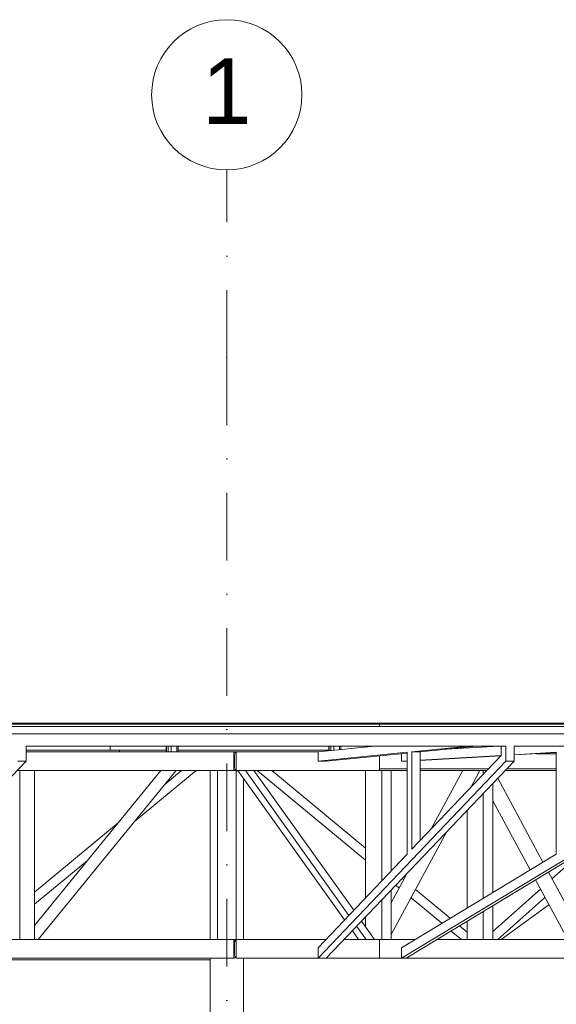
# Model space of a CAD drawing. Header units: centimetres. Extents: x -1103 to 10505, y -997 to 1780.
# Tile 77 of 102: x 9409 to 9695, y 834 to 1358. Entities that reach past the tile are written whole.
import ezdxf
from ezdxf.enums import TextEntityAlignment as Align

# ---------------------------------------------------------------- set-up
doc = ezdxf.new("R2010")
doc.units = ezdxf.units.CM
doc.header["$LTSCALE"] = 0.1
doc.header["$MEASUREMENT"] = 0
doc.linetypes.add('Kropki i Kreski', pattern=[720, 360, -180, 0, -180])
for name, color, linetype in [('2_lądowisko_IFC.ISTN', 7, 'Continuous'), ('2_stropy.K_IR', 7, 'Continuous'), ('3_lądowisko.K_IR', 7, 'Continuous'), ('4_osie.ISTN', 7, 'Continuous')]:
    doc.layers.add(name, color=color, linetype=linetype)
doc.styles.add('GENERATED_STYLE_1', font='txt')

# ---------------------------------------------------------------- blocks, each defined once
blk = doc.blocks.new('ElemPrzekroju_677_2', base_point=(10358.23, -421.51))
at = {"layer": '2_stropy.K_IR', "color": 7, "linetype": 'Continuous', "lineweight": 9}
for p, q in [((9412.75, 982.04), (9747.29, 982.04)), ((9747.29, 982.04), (10127.1, 982.04)), ((9747.29, 978.04), (9747.29, 982.04)), ((10127.1, 978.04), (10127.1, 982.04)), ((9412.75, 978.04), (9747.29, 978.04)), ((9747.29, 978.04), (10127.1, 978.04))]:
    blk.add_line(p, q, dxfattribs=at)
blk = doc.blocks.new('ElemPrzekroju_680_2', base_point=(10358.23, -421.51))
at = {"layer": '2_stropy.K_IR', "color": 252, "linetype": 'Continuous', "lineweight": 9}
for p, q in [((9457.61, 969.39), (9457.61, 971.49)), ((9523.74, 968.29), (9524.6, 968.29))]:
    blk.add_line(p, q, dxfattribs=at)
blk = doc.blocks.new('ElemPrzekroju_682_2', base_point=(10358.23, -421.51))
at = {"layer": '3_lądowisko.K_IR', "color": 7, "linetype": 'Continuous', "lineweight": 15}
for p, q in [((9583.55, 983.79), (9600.87, 983.79)), ((9600.87, 983.29), (9583.55, 983.29)), ((9600.87, 983.79), (9927.1, 983.79)), ((9600.87, 983.79), (9600.87, 983.29)), ((9600.87, 983.29), (9927.1, 983.29)), ((9927.1, 983.29), (9927.1, 983.79))]:
    blk.add_line(p, q, dxfattribs=at)
blk = doc.blocks.new('ElemPrzekroju_683_2', base_point=(10358.23, -421.51))
at = {"layer": '3_lądowisko.K_IR', "color": 7, "linetype": 'Continuous', "lineweight": 15}
for p, q in [((9035.77, 983.79), (9035.8, 983.79)), ((9035.8, 983.79), (9035.8, 983.29)), ((9035.8, 983.79), (9583.55, 983.79)), ((9035.8, 983.29), (9583.55, 983.29))]:
    blk.add_line(p, q, dxfattribs=at)
blk = doc.blocks.new('ElemPrzekroju_731_2', base_point=(10358.23, -421.51))
at = {"layer": '2_lądowisko_IFC.ISTN', "color": 252, "linetype": 'Continuous', "lineweight": 9}
for p, q in [((9668.22, 971.49), (9412.74, 971.49)), ((9412.74, 963.49), (9412.74, 971.49)), ((9487.42, 968.49), (9487.42, 971.49)), ((9487.54, 968.49), (9487.54, 971.49)), ((9488.34, 968.49), (9488.34, 971.49)), ((9489.98, 968.49), (9489.98, 971.49)), ((9493.1, 968.49), (9493.1, 971.49)), ((9493.66, 968.49), (9493.66, 971.49)), ((9598.23, 971.49), (9568.22, 968.49)), ((9574.03, 969.07), (9574.03, 971.49)), ((9574.15, 969.08), (9574.15, 971.49)), ((9574.95, 969.16), (9574.95, 971.49)), ((9576.59, 969.32), (9576.59, 971.49)), ((9579.7, 969.64), (9579.7, 971.49)), ((9580.26, 969.69), (9580.26, 971.49)), ((9648.29, 971.49), (9618.23, 968.48)), ((9652.62, 971.49), (9622.56, 968.48)), ((9664.63, 971.49), (9636.21, 969.85)), ((9659.5, 971.19), (9659.5, 971.49)), ((9660.06, 971.22), (9660.06, 971.49)), ((9661.45, 971.3), (9661.45, 971.49)), ((9663.08, 971.4), (9663.08, 971.49)), ((9665.72, 966.51), (9665.72, 971.49)), ((9668.22, 963.49), (9668.22, 971.49)), ((9747.29, 971.49), (9672.55, 971.49)), ((9672.55, 963.49), (9672.55, 971.49)), ((9462.44, 969.39), (9412.74, 969.39)), ((9523.39, 968.49), (9412.74, 968.49)), ((9487.42, 969.39), (9462.44, 969.39)), ((9462.44, 969.39), (9462.44, 968.49)), ((9487.42, 968.49), (9487.54, 968.49)), ((9487.54, 968.49), (9488.34, 968.49)), ((9488.34, 968.49), (9489.07, 968.49)), ((9489.07, 968.49), (9489.98, 968.49)), ((9489.98, 968.49), (9493.1, 968.49)), ((9493.1, 968.49), (9493.66, 968.49)), ((9574.03, 969.39), (9493.66, 969.39)), ((9524.6, 968.49), (9523.39, 968.49)), ((9523.39, 968.38), (9523.39, 968.49)), ((9523.39, 968.38), (9523.8, 968.27)), ((9523.39, 967.52), (9523.39, 968.38)), ((9523.56, 967.45), (9523.39, 967.52)), ((9523.39, 959.45), (9523.39, 967.52)), ((9523.8, 966.89), (9523.56, 967.45)), ((9523.8, 968.27), (9524.38, 967.69)), ((9523.8, 960.09), (9523.8, 966.89)), ((9524.38, 967.69), (9524.6, 966.89)), ((9524.6, 968.49), (9524.6, 966.89)), ((9568.22, 968.49), (9524.6, 968.49)), ((9524.6, 966.89), (9524.6, 960.09)), ((9568.22, 968.49), (9568.22, 963.48)), ((9615.73, 968.23), (9568.22, 963.48)), ((9615.73, 967.8), (9572.55, 963.48)), ((9600.87, 966.31), (9600.87, 959.49)), ((9612.66, 967.49), (9612.61, 967.49)), ((9612.66, 967.49), (9612.66, 963.48)), ((9615.73, 914.01), (9615.73, 968.23)), ((9618.23, 916.64), (9618.23, 968.48)), ((9622.56, 968.48), (9618.23, 968.48)), ((9665.72, 966.51), (9618.23, 916.64)), ((9622.56, 921.18), (9622.56, 968.48)), ((9665.72, 966.55), (9622.56, 964.05)), ((9665.61, 966.39), (9622.56, 963.91)), ((9694.94, 968.23), (9672.55, 966.94)), ((9694.94, 968.09), (9672.55, 966.79)), ((9694.94, 967.49), (9684.55, 967.49)), ((9694.94, 914.01), (9694.94, 968.23)), ((9412.74, 963.49), (9312.74, 858.49)), ((9412.74, 963.49), (9408.41, 963.49)), ((9523.56, 959.52), (9523.8, 960.09)), ((9524.6, 960.09), (9524.38, 959.29)), ((9524.6, 960.09), (9524.6, 958.49)), ((9668.22, 963.49), (9568.22, 858.49)), ((9568.22, 963.48), (9572.55, 963.48)), ((9672.55, 963.49), (9572.55, 858.49)), ((9615.73, 963.66), (9612.66, 963.48)), ((9785.88, 963.49), (9612.66, 858.49)), ((9615.16, 963.48), (9612.66, 963.48)), ((9615.73, 963.51), (9615.16, 963.48)), ((9788.38, 963.49), (9615.16, 858.49)), ((9672.55, 963.49), (9668.22, 963.49)), ((9523.39, 958.49), (9407.98, 958.49)), ((9409.49, 958.49), (9409.49, 868.49)), ((9417.28, 876.01), (9484.57, 958.49)), ((9417.28, 958.49), (9417.28, 868.49)), ((9419.26, 868.49), (9492.69, 958.49)), ((9470.51, 931.31), (9503.37, 958.49)), ((9486.79, 951.26), (9495.53, 958.49)), ((9510.71, 868.49), (9510.71, 958.49)), ((9514.6, 868.49), (9514.6, 958.49)), ((9523.39, 959.45), (9523.56, 959.52)), ((9523.39, 958.59), (9523.39, 959.45)), ((9523.8, 958.7), (9523.39, 958.59)), ((9523.39, 958.49), (9523.39, 958.59)), ((9523.39, 958.49), (9524.6, 958.49)), ((9524.38, 959.29), (9523.8, 958.7)), ((9524.6, 868.49), (9524.6, 958.49)), ((9600.87, 958.49), (9524.6, 958.49)), ((9525.56, 958.49), (9582.33, 878.94)), ((9529.56, 958.49), (9584.61, 881.34)), ((9534.05, 958.49), (9587.18, 884.04)), ((9593.55, 910.69), (9535.81, 958.49)), ((9593.55, 917.18), (9543.65, 958.49)), ((9593.55, 958.49), (9593.55, 890.73)), ((9615.73, 959.49), (9600.87, 959.49)), ((9600.87, 958.49), (9600.87, 959.49)), ((9601.34, 958.49), (9600.87, 958.49)), ((9602.21, 958.49), (9601.34, 958.49)), ((9602.21, 958.49), (9602.21, 899.82)), ((9607.21, 958.49), (9602.21, 958.49)), ((9607.21, 958.49), (9607.21, 905.07)), ((9615.73, 958.49), (9607.21, 958.49)), ((9659.04, 959.49), (9622.56, 959.49)), ((9655.34, 958.49), (9622.56, 958.49)), ((9645.26, 958.49), (9628.46, 927.39)), ((9654.21, 958.17), (9649.53, 949.5)), ((9654.21, 958.17), (9654.34, 958.49)), ((9656.21, 958.49), (9655.34, 958.49)), ((9656.21, 958.49), (9656.21, 956.52)), ((9658.08, 958.49), (9656.21, 958.49)), ((9694.94, 958.49), (9667.79, 958.49)), ((9694.94, 959.49), (9668.74, 959.49)), ((9528.49, 868.49), (9528.49, 954.39)), ((9661.21, 951.58), (9661.21, 893.56)), ((9687.95, 909.77), (9663.87, 954.36)), ((9656.21, 946.33), (9656.21, 890.53)), ((9681.07, 905.61), (9661.21, 942.39)), ((9647.55, 937.23), (9647.55, 885.28)), ((9417.28, 893.77), (9461.82, 930.61)), ((9636.82, 925.96), (9607.21, 871.13)), ((9615.73, 914.01), (9568.22, 864.13)), ((9694.94, 914.01), (9612.66, 864.13)), ((9417.28, 887.28), (9445.54, 910.66)), ((9692.75, 900.88), (9701.55, 908.7)), ((9607.64, 905.52), (9607.21, 905.87)), ((9615.75, 903.84), (9607.21, 888.03)), ((9709.14, 870.52), (9690.86, 904.38)), ((9611.45, 895.87), (9609.61, 897.39)), ((9613.87, 900.36), (9613.06, 901.02)), ((9701.12, 868.49), (9683.99, 900.21)), ((9607.21, 894.87), (9607.21, 868.49)), ((9638.62, 879.87), (9620.17, 895.14)), ((9661.21, 872.81), (9686.59, 895.39)), ((9602.21, 889.62), (9602.21, 868.49)), ((9634.09, 877.13), (9617.75, 890.65)), ((9663.87, 868.49), (9689.03, 890.87)), ((9665.65, 868.49), (9691.15, 886.95)), ((9656.21, 883.37), (9656.21, 868.49)), ((9661.21, 886.4), (9661.21, 868.49)), ((9591.34, 878.21), (9598.28, 868.49)), ((9593.55, 880.53), (9593.55, 875.11)), ((9647.55, 878.12), (9647.55, 868.49)), ((9586.49, 873.12), (9589.79, 868.49)), ((9588.77, 875.52), (9593.79, 868.49)), ((9644.53, 868.49), (9639.09, 872.99)), ((9647.55, 872.48), (9643.61, 875.74)), ((9523.39, 868.49), (9322.27, 868.49)), ((9523.39, 868.41), (9523.39, 868.49)), ((9523.39, 868.49), (9524.6, 868.49)), ((9523.39, 868.41), (9523.61, 868.37)), ((9523.39, 867.57), (9523.39, 868.41)), ((9523.39, 859.41), (9523.39, 867.57)), ((9523.56, 867.45), (9523.39, 867.57)), ((9523.74, 867.19), (9523.56, 867.45)), ((9523.61, 868.37), (9524.13, 868.02)), ((9523.8, 866.89), (9523.74, 867.19)), ((9523.8, 860.09), (9523.8, 866.89)), ((9524.13, 868.02), (9524.47, 867.5)), ((9524.47, 867.5), (9524.6, 866.89)), ((9572.37, 868.49), (9524.6, 868.49)), ((9524.6, 868.49), (9524.6, 866.89)), ((9524.6, 866.89), (9524.6, 860.09)), ((9600.87, 868.49), (9582.08, 868.49)), ((9600.87, 858.49), (9600.87, 868.49)), ((9602.21, 868.49), (9600.87, 868.49)), ((9607.21, 868.49), (9602.21, 868.49)), ((9619.84, 868.49), (9607.21, 868.49)), ((9656.21, 868.49), (9631.65, 868.49)), ((9661.21, 868.49), (9656.21, 868.49)), ((9710.21, 868.49), (9661.21, 868.49)), ((9568.22, 858.49), (9568.22, 864.13)), ((9612.66, 858.49), (9612.66, 864.13)), ((9510.71, 857.69), (9249.6, 857.69)), ((9523.39, 858.49), (9312.74, 858.49)), ((9510.71, 349.49), (9510.71, 858.49)), ((9523.39, 859.41), (9523.56, 859.52)), ((9523.39, 858.57), (9523.39, 859.41)), ((9523.61, 858.61), (9523.39, 858.57)), ((9523.39, 858.49), (9523.39, 858.57)), ((9523.56, 859.52), (9523.74, 859.78)), ((9524.13, 858.96), (9523.61, 858.61)), ((9523.74, 859.78), (9523.8, 860.09)), ((9524.47, 859.48), (9524.13, 858.96)), ((9524.6, 860.09), (9524.47, 859.48)), ((9524.6, 860.09), (9524.6, 858.49)), ((9568.22, 858.49), (9524.6, 858.49)), ((9528.49, 349.49), (9528.49, 858.49)), ((9572.55, 858.49), (9568.22, 858.49)), ((9600.87, 858.49), (9572.55, 858.49)), ((9612.66, 858.49), (9600.87, 858.49)), ((9615.16, 858.49), (9612.66, 858.49)), ((9766.15, 858.49), (9615.16, 858.49))]:
    blk.add_line(p, q, dxfattribs=at)
blk = doc.blocks.new('ElemPrzekroju_1028_2', base_point=(10358.23, -421.51))
at = {"layer": '2_stropy.K_IR', "color": 7, "linetype": 'Continuous', "lineweight": 9}
for p, q in [((8985.87, 982.04), (9122.47, 982.04)), ((8985.87, 978.04), (8985.87, 982.04)), ((9122.47, 982.04), (9235.44, 982.04)), ((9122.47, 978.04), (9122.47, 982.04)), ((9235.44, 982.04), (9412.75, 982.04)), ((9235.44, 978.04), (9235.44, 982.04)), ((8985.87, 978.04), (9122.47, 978.04)), ((9122.47, 978.04), (9235.44, 978.04)), ((9235.44, 978.04), (9412.75, 978.04))]:
    blk.add_line(p, q, dxfattribs=at)
blk = doc.blocks.new('ElemPrzekroju_1029_2', base_point=(10358.23, -421.51))
at = {"layer": '2_stropy.K_IR', "color": 7, "linetype": 'Continuous', "lineweight": 9}
blk.add_line((9600.87, 982.04), (9600.87, 983.29), dxfattribs=at)
blk = doc.blocks.new('Standardowy znacznik osi[7]_2', base_point=(9519.6, 1278.49))
at = {"layer": '4_osie.ISTN', "color": 252, "linetype": 'Kropki i Kreski', "lineweight": 15}
for q in [(9519.6, 1278.49), (9519.6, -721.51)]:
    blk.add_line((9519.6, 1178.49), q, dxfattribs=at)
at = {"layer": '4_osie.ISTN', "color": 252, "linetype": 'Continuous', "lineweight": 0}
blk.add_circle((9519.6, 1318.49), 40, dxfattribs=at)
at = {"layer": '4_osie.ISTN', "color": 252, "linetype": 'Kropki i Kreski', "lineweight": 15}
blk.add_point((9519.6, 1178.49), dxfattribs=at)
blk.add_point((9519.6, 1178.49), dxfattribs=at)
at = {"layer": '4_osie.ISTN', "color": 252, "lineweight": 0, "style": 'GENERATED_STYLE_1'}
blk.add_attdef('AC_MarkerText_1', text='', height=35, rotation=360, dxfattribs=at).set_placement((9519.6, 1320.49), align=Align.MIDDLE_CENTER)

msp = doc.modelspace()

# ---------------------------------------------------------------- block references
at = {"layer": '2_lądowisko_IFC.ISTN', "lineweight": 0}
msp.add_blockref('ElemPrzekroju_731_2', (10358.23, -421.51), dxfattribs=at)
at = {"layer": '2_stropy.K_IR', "lineweight": 0}
for name in ['ElemPrzekroju_1029_2', 'ElemPrzekroju_1028_2', 'ElemPrzekroju_677_2', 'ElemPrzekroju_680_2']:
    msp.add_blockref(name, (10358.23, -421.51), dxfattribs=at)
at = {"layer": '3_lądowisko.K_IR', "lineweight": 0}
for name in ['ElemPrzekroju_683_2', 'ElemPrzekroju_682_2']:
    msp.add_blockref(name, (10358.23, -421.51), dxfattribs=at)
at = {"layer": '4_osie.ISTN', "color": 252, "linetype": 'Continuous', "lineweight": 0}
msp.add_blockref('Standardowy znacznik osi[7]_2', (9519.6, 1278.49), dxfattribs=at).add_auto_attribs({'AC_MarkerText_1': '1'})

doc.saveas('drawing.dxf')
